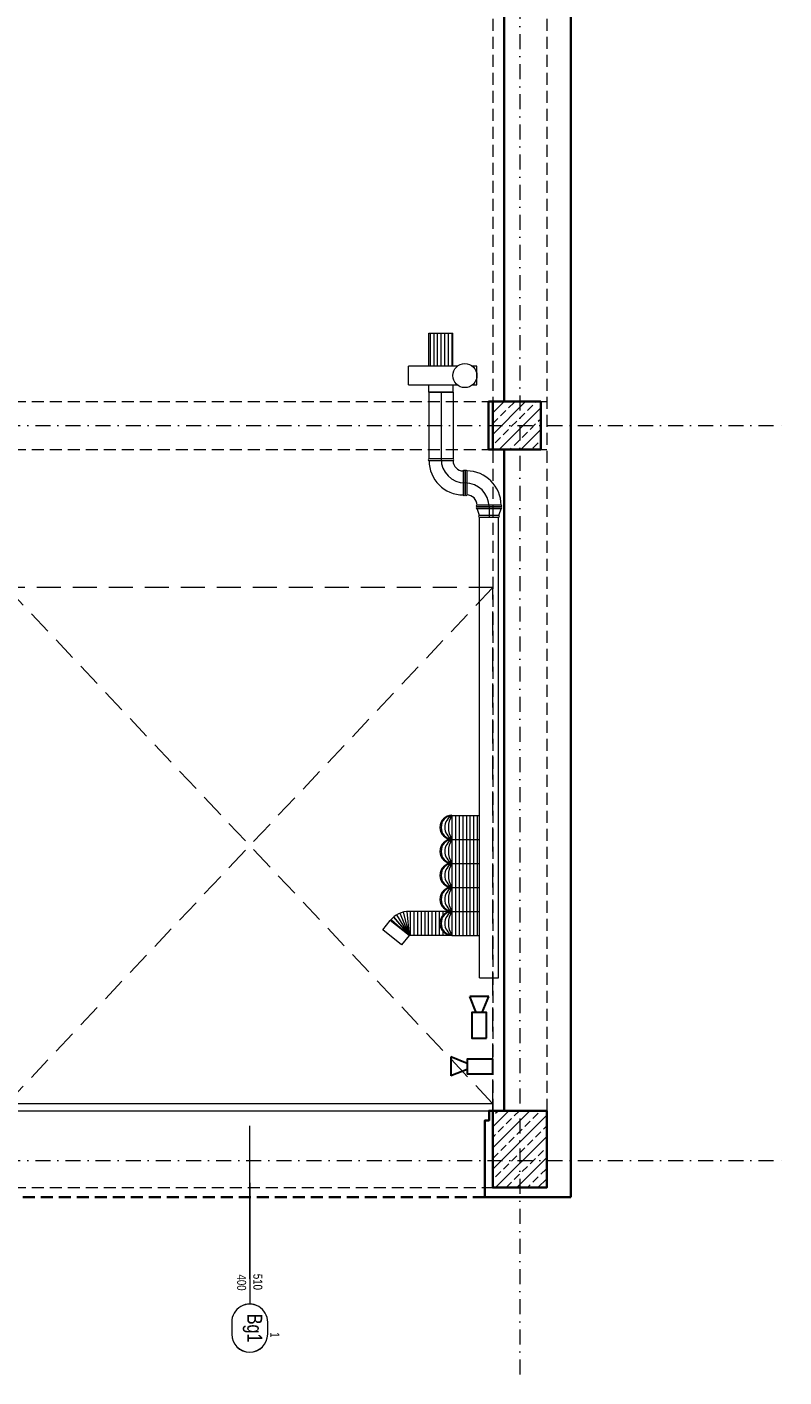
# Model space of a CAD drawing. Header units: millimetres. Extents: x -96593 to 66336, y -23969 to 7139.
# Tile 54 of 256: x -89027 to -88396, y -6846 to -5721. Entities that reach past the tile are written whole.
import ezdxf
from ezdxf.enums import TextEntityAlignment as Align

# ---------------------------------------------------------------- set-up
doc = ezdxf.new("R2010")
doc.units = ezdxf.units.MM
for name, pattern in [('DASHDOT', [1, 0.5, -0.25, 0, -0.25]), ('DASHED', [0.75, 0.5, -0.25]), ('DASHEDX2', [1.5, 1, -0.5])]:
    doc.linetypes.add(name, pattern=pattern)
doc.layers.add('BA_pom', color=6, linetype='Continuous', lineweight=18, plot=False)
for name, color, linetype, lineweight in [('BA_sym', 7, 'Continuous', 18), ('BA_txc', 1, 'Continuous', 18), ('mm_punktwstawienia', 1, 'Continuous', 50), ('mm_wentylacja_bloki', 7, 'Continuous', 18), ('PG_BRAMY', 1, 'DASHEDX2', 18), ('PG_KONSTRUKCJA', 5, 'Continuous', 35), ('PG_OSIE', 1, 'DASHDOT', 18), ('PG_PODCIĄGI', 1, 'DASHED', 18), ('PG_SZRAF', 1, 'Continuous', 18), ('PG_WIDOKOWE_CIENKIE', 1, 'Continuous', 18), ('PG_WYPOSAŻENIE', 1, 'Continuous', 18), ('PG_ŚCIANY_SŁUPY', 4, 'Continuous', 35), ('Wyposażenie', 134, 'Continuous', 18)]:
    doc.layers.add(name, color=color, linetype=linetype, lineweight=lineweight)
doc.styles.add('BIKTS', font='bikromsw.shx', dxfattribs={"width": 0.85})

# ---------------------------------------------------------------- blocks, each defined once
blk = doc.blocks.new('A$C243F7E6F')
at = {"layer": 'PG_SZRAF'}
h = blk.add_hatch(dxfattribs=at)
h.set_pattern_fill('ANSI33', color=256, scale=2)
h.set_pattern_definition([(45, (-6891.598, -2675.306), (-8.980256, 8.980256), []), (45, (-6882.618, -2675.306), (-8.980256, 8.980256), [6.35, -3.175])])
h.paths.add_polyline_path([(0, 0), (40, 0), (40, -40), (0, -40)])
at = {"layer": 'PG_KONSTRUKCJA'}
blk.add_lwpolyline([(0, 0), (40, 0), (40, -40), (0, -40), (0, 0)], dxfattribs=at)
blk = doc.blocks.new('brama')
at = {"layer": 'PG_BRAMY', "color": 253, "linetype": 'Continuous'}
for p, q in [((4191.2, 391.2), (4596.2, 391.2)), ((4191.2, 391.2), (4191.2, 385.2)), ((4191.2, 385.2), (4596.2, 385.2)), ((4596.2, 391.2), (4596.2, 385.2))]:
    blk.add_line(p, q, dxfattribs=at)
at = {"layer": 'PG_BRAMY', "color": 253, "ltscale": 20}
for p, q in [((4191.2, -44.8), (4596.2, 385.2)), ((4191.2, 385.2), (4596.2, -44.8))]:
    blk.add_line(p, q, dxfattribs=at)
blk.add_lwpolyline([(4191.2, 385.2), (4596.2, 385.2), (4596.2, -44.8), (4191.2, -44.8)], close=True, dxfattribs=at)
blk = doc.blocks.new('symdrz')
blk.add_lwpolyline([(-10, -30, -1), (-10, 30), (10, 30, -1), (10, -30)], format="xyb", close=True)
at = {"style": 'BIKTS', "width": 0.8}
blk.add_attdef('SZERDRZ', text='', height=25, dxfattribs=at).set_placement((77.1, 8.8), align=Align.CENTER)
blk.add_attdef('SYMDRZ', text='', height=25, dxfattribs=at).set_placement((0, 0), align=Align.MIDDLE)
blk.add_attdef('WYSDRZ', text='', height=25, dxfattribs=at).set_placement((77.1, -9.5), align=Align.TOP_CENTER)
blk = doc.blocks.new('A$C558C0175')
at = {"layer": 'PG_SZRAF'}
h = blk.add_hatch(dxfattribs=at)
h.set_pattern_fill('ANSI33', color=256, scale=50)
h.set_pattern_definition([(45, (339.872, -19.246), (-8.83883, 8.83883), []), (45, (348.711, -19.246), (-8.83883, 8.83883), [6.25, -3.125])])
h.paths.add_polyline_path([(-45, 64), (0, 64), (0, 0), (-45, 0)])
at = {"layer": 'PG_KONSTRUKCJA'}
blk.add_lwpolyline([(-45, 64), (0, 64), (0, 0), (-45, 0)], close=True, dxfattribs=at)
blk = doc.blocks.new('A$C0fd6651b')
at = {"layer": 'PG_WYPOSAŻENIE', "color": 18, "lineweight": 30, "true_color": 0x000000}
for p, q in [((5.4, 13.5), (0, 0)), ((10.4, 13.5), (15.8, 0)), ((0, 0), (15.8, 0))]:
    blk.add_line(p, q, dxfattribs=at)
blk.add_lwpolyline([(1.8, 34.8), (1.8, 13.5), (14, 13.5), (14, 34.8)], close=True, dxfattribs=at)
blk = doc.blocks.new('A$C0f2c6892')
at = {"layer": 'PG_WIDOKOWE_CIENKIE', "color": 18, "lineweight": 30}
for p, rotation in [((1823.6, -2315.7), 180), ((1792.2, -2366.1), 270)]:
    blk.add_blockref('A$C0fd6651b', p, dxfattribs=dict(at, rotation=rotation))
blk = doc.blocks.new('A$C2E197AD3')
at = {"layer": 'BA_sym', "color": 252}
for p, q in [((2531.3, 396.7), (2531.3, 524.1)), ((2531.3, 476.5), (2531.3, 378)), ((2531.3, 476.5), (2531.3, 375.5))]:
    blk.add_line(p, q, dxfattribs=at)
at = {"layer": 'PG_OSIE', "color": 252, "ltscale": 25}
for points in [[(2756.3, 3165.6), (2756.3, 314.7)], [(696.2, 1107.5), (2976.4, 1107.5)], [(696.2, 495), (2976.4, 495)]]:
    blk.add_lwpolyline(points, dxfattribs=at)
at = {"layer": 'PG_PODCIĄGI', "color": 252, "ltscale": 20}
for points in [[(2733.8, 2946.5), (2733.8, 472.5)], [(2778.8, 2946.5), (2778.8, 472.5)], [(924.8, 1127.5), (2778.8, 1127.5)], [(924.8, 1087.5), (2778.8, 1087.5)], [(924.8, 536.5), (2778.8, 536.5)], [(924.8, 472.5), (2778.8, 472.5)]]:
    blk.add_lwpolyline(points, dxfattribs=at)
at = {"layer": 'PG_ŚCIANY_SŁUPY', "color": 252}
for points in [[(2798.8, 464.5), (2798.8, 2949.5)], [(2743.3, 1687.5), (2743.3, 1127.5), (2730.3, 1127.5), (2730.3, 1087.5), (2743.3, 1087.5), (2743.3, 536.5), (2730.8, 536.5), (2730.8, 528.5), (2727.3, 528.5), (2727.3, 464.5), (2798.8, 464.5)]]:
    blk.add_lwpolyline(points, dxfattribs=at)
at = {"layer": 'PG_ŚCIANY_SŁUPY', "color": 252, "linetype": 'DASHED', "ltscale": 20}
blk.add_lwpolyline([(2727.3, 464.5), (974.3, 464.5)], dxfattribs=at)
at = {"layer": 'Wyposażenie', "color": 252, "lineweight": 15}
for p, q in [((2722.7, 1031.2), (2738.7, 1031.2)), ((2722.7, 647.2), (2722.7, 1031.2)), ((2738.7, 647.2), (2738.7, 1031.2)), ((2699.8, 782.7), (2722.7, 782.7)), ((2699.8, 782.7), (2699.8, 682.7)), ((2702.8, 782.7), (2702.8, 682.7)), ((2705.8, 782.7), (2705.8, 682.7)), ((2708.8, 782.7), (2708.8, 682.7)), ((2711.8, 782.7), (2711.8, 682.7)), ((2714.8, 782.7), (2714.8, 682.7)), ((2717.8, 782.7), (2717.8, 682.7)), ((2720.8, 782.7), (2720.8, 682.7)), ((2699.8, 762.7), (2722.7, 762.7)), ((2699.8, 742.7), (2722.7, 742.7)), ((2699.8, 722.7), (2722.7, 722.7)), ((2651.2, 698), (2664.1, 682.7)), ((2653.6, 699.7), (2664.1, 682.7)), ((2656.3, 701.1), (2664.1, 682.7)), ((2659.2, 702.1), (2664.1, 682.7)), ((2662.1, 702.6), (2664.1, 682.7)), ((2699.8, 702.7), (2664.1, 702.7)), ((2665.1, 702.7), (2665.1, 682.7)), ((2668.1, 702.7), (2668.1, 682.7)), ((2671.1, 702.7), (2671.1, 682.7)), ((2674.1, 702.7), (2674.1, 682.7)), ((2677.1, 702.7), (2677.1, 682.7)), ((2680.1, 702.7), (2680.1, 682.7)), ((2683.1, 702.7), (2683.1, 682.7)), ((2686.1, 702.7), (2686.1, 682.7)), ((2686.1, 702.7), (2686.1, 682.7)), ((2689.1, 702.7), (2689.1, 682.7)), ((2692.1, 702.7), (2692.1, 699.1)), ((2695.1, 702.7), (2695.1, 701.5)), ((2699.8, 702.7), (2722.7, 702.7)), ((2642.2, 687.2), (2648.4, 695.1)), ((2657.9, 674.8), (2642.2, 687.2)), ((2664.1, 682.7), (2648.4, 695.1)), ((2649.1, 695.9), (2664.1, 682.7)), ((2692.1, 686.3), (2692.1, 682.7)), ((2664.1, 682.7), (2657.9, 674.8)), ((2699.8, 682.7), (2664.1, 682.7)), ((2695.1, 683.9), (2695.1, 682.7)), ((2699.8, 682.7), (2722.7, 682.7)), ((2722.7, 647.2), (2738.7, 647.2))]:
    blk.add_line(p, q, dxfattribs=at)
for centre, radius, start, end in [((2699.8, 772.7), 10, 90, 270), ((2700.9, 772.7), 10.1, 96.0256, 263.9744), ((2705.1, 772.7), 11.3, 118.0725, 241.9275), ((2715, 772.7), 18.2, 146.6015, 213.3985), ((2699.8, 752.7), 10, 90, 270), ((2700.9, 752.7), 10.1, 96.0256, 263.9744), ((2705.1, 752.7), 11.3, 118.0725, 241.9275), ((2715, 752.7), 18.2, 146.6015, 213.3985), ((2699.8, 732.7), 10, 90, 270), ((2700.9, 732.7), 10.1, 96.0256, 263.9744), ((2705.1, 732.7), 11.3, 118.0725, 241.9275), ((2715, 732.7), 18.2, 146.6015, 213.3985), ((2699.8, 712.7), 10, 90, 270), ((2700.9, 712.7), 10.1, 96.0256, 263.9744), ((2705.1, 712.7), 11.3, 118.0725, 241.9275), ((2715, 712.7), 18.2, 146.6015, 213.3985), ((2664.1, 682.7), 20, 90, 141.8389), ((2699.8, 692.7), 10, 90, 270), ((2700.9, 692.7), 10.1, 96.0256, 263.9744), ((2705.1, 692.7), 11.3, 118.0725, 241.9275), ((2715, 692.7), 18.2, 146.6015, 213.3985)]:
    blk.add_arc(centre, radius, start, end, dxfattribs=at)
at = {"layer": 'BA_sym', "color": 252}
ref = blk.add_blockref('symdrz', (2531.3, 355.5), dxfattribs=dict(at, xscale=-0.5000000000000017, yscale=0.5000000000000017, zscale=0.5000000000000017, rotation=89.99999527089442))
ref.add_attrib('Symdrz', 'Bg1', dxfattribs={"height": 12.5, "rotation": 270, "style": 'BIKTS', "width": 0.8}).set_placement((2535.5, 355.5), align=Align.MIDDLE_CENTER)
ref.add_attrib('Szerdrz', '400', dxfattribs={"layer": 'BA_txc', "color": 7, "height": 7.5, "rotation": 270, "style": 'BIKTS', "width": 0.8}).set_placement((2524.6, 393.4), align=Align.MIDDLE_CENTER)
ref.add_attrib('Wysdrz', '510', dxfattribs={"layer": 'BA_txc', "color": 7, "height": 7.5, "rotation": 270, "style": 'BIKTS', "width": 0.8}).set_placement((2538.1, 394), align=Align.MIDDLE_CENTER)
ref.add_attrib('Sztuk', '1', (2548.6, 352), dxfattribs={"layer": 'BA_pom', "height": 7.5, "rotation": 270, "style": 'BIKTS', "width": 0.8})
at = {"layer": 'PG_KONSTRUKCJA', "color": 252}
for name, p in [('A$C243F7E6F', (2733.8, 1127.5)), ('A$C558C0175', (2778.8, 472.5))]:
    blk.add_blockref(name, p, dxfattribs=at)
at = {"layer": 'PG_KONSTRUKCJA', "color": 252, "xscale": -1, "rotation": 180}
blk.add_blockref('brama', (-1862.3, 927.7), dxfattribs=at)
at = {"layer": 'PG_WIDOKOWE_CIENKIE', "color": 252, "lineweight": 30}
blk.add_blockref('A$C0f2c6892', (906.8, 2947.5), dxfattribs=at)
blk = doc.blocks.new('went odciąg')
at = {"layer": 'mm_wentylacja_bloki'}
for p, q in [((3341.3, -129.5), (3325.8, -129.5)), ((3325.8, -129.5), (3325.8, -133.1)), ((3341.3, -133.1), (3341.3, -129.5)), ((3325.8, -145.8), (3325.8, -186.5)), ((3341.3, -186.5), (3341.3, -145.8)), ((3325.8, -149.5), (3298.3, -149.5)), ((3298.3, -169.5), (3298.3, -149.5)), ((3298.3, -150.5), (3325.8, -150.5)), ((3298.3, -153.5), (3325.8, -153.5)), ((3298.3, -156.5), (3325.8, -156.5)), ((3341.3, -149.5), (3347.3, -149.5)), ((3347.3, -149.5), (3347.3, -169.5)), ((3298.3, -159.5), (3325.8, -159.5)), ((3298.3, -162.5), (3325.8, -162.5)), ((3298.3, -165.5), (3325.8, -165.5)), ((3298.3, -168.5), (3325.8, -168.5)), ((3325.8, -169.5), (3298.3, -169.5)), ((3347.3, -169.5), (3341.3, -169.5)), ((3341.3, -186.5), (3325.8, -186.5))]:
    blk.add_line(p, q, dxfattribs=at)
blk.add_circle((3333.6, -139.5), 10, dxfattribs=at)
blk = doc.blocks.new('przyłącze spalin')
at = {"layer": 'mm_wentylacja_bloki'}
for p, q in [((6939.5, -1249.4), (6939.5, -1305.1)), ((6971.5, -1352.2), (6969.5, -1346.5)), ((6979.5, -1345.1), (6979.5, -1353.6)), ((6989.5, -1346.5), (6987.5, -1352.2))]:
    blk.add_line(p, q, dxfattribs=at)
blk.add_lwpolyline([(6929.5, -1249.4), (6949.5, -1249.4), (6949.5, -1305.1), (6929.5, -1305.1)], close=True, dxfattribs=at)
for points in [[(6949.5, -1305.1), (6929.5, -1305.1, 1), (6929.5, -1306.5), (6949.5, -1306.5, 1)], [(6959.5, -1315.1), (6959.5, -1335.1, -1), (6958.1, -1335.1), (6958.1, -1315.1, -1)], [(6959.5, -1335.1), (6959.5, -1315.1, -1), (6960.9, -1315.1), (6960.9, -1335.1, -1)], [(6969.5, -1345.1), (6989.5, -1345.1, 1), (6989.5, -1343.7), (6969.5, -1343.7, 1)], [(6989.5, -1345.1), (6969.5, -1345.1, 1), (6969.5, -1346.5), (6989.5, -1346.5, 1)], [(6971.5, -1353.6), (6987.5, -1353.6, 1), (6987.5, -1352.2), (6971.5, -1352.2, 1)]]:
    blk.add_lwpolyline(points, format="xyb", close=True, dxfattribs=at)
for centre, radius, start, end in [((6958.1, -1306.5), 28.6, 180, 270), ((6959.5, -1305.1), 20, 180, 270), ((6958.1, -1306.5), 8.6, 180, 270), ((6960.9, -1343.7), 28.6, 0, 90), ((6959.5, -1345.1), 20, 0, 90), ((6960.9, -1343.7), 8.6, 0, 90)]:
    blk.add_arc(centre, radius, start, end, dxfattribs=at)
for p in [(6939.5, -1305.1), (6939.5, -1305.1), (6959.5, -1325.1), (6959.5, -1325.1)]:
    blk.add_point(p, dxfattribs=at)

msp = doc.modelspace()

# ---------------------------------------------------------------- linework, layer by layer
at = {"layer": 'BA_sym', "color": 252}
for p, q in [((-88841.1, -6764.1), (-88841.1, -6636.6)), ((-88841.1, -6684.2), (-88841.1, -6782.7)), ((-88841.1, -6684.2), (-88841.1, -6785.3))]:
    msp.add_line(p, q, dxfattribs=at)
at = {"layer": 'mm_wentylacja_bloki'}
for p, q in [((-88649.7, -6129.5), (-88633.7, -6129.5)), ((-88649.7, -6513.5), (-88649.7, -6129.5)), ((-88633.7, -6513.5), (-88633.7, -6129.5)), ((-88672.6, -6378), (-88649.7, -6378)), ((-88672.6, -6378), (-88672.6, -6478)), ((-88669.6, -6378), (-88669.6, -6478)), ((-88666.6, -6378), (-88666.6, -6478)), ((-88663.6, -6378), (-88663.6, -6478)), ((-88660.6, -6378), (-88660.6, -6478)), ((-88657.6, -6378), (-88657.6, -6478)), ((-88654.6, -6378), (-88654.6, -6478)), ((-88651.6, -6378), (-88651.6, -6478)), ((-88672.6, -6398), (-88649.7, -6398)), ((-88672.6, -6418), (-88649.7, -6418)), ((-88672.6, -6438), (-88649.7, -6438)), ((-88730.2, -6473.5), (-88724, -6465.7)), ((-88708.3, -6478), (-88724, -6465.7)), ((-88723.3, -6464.9), (-88708.3, -6478)), ((-88721.2, -6462.8), (-88708.3, -6478)), ((-88718.8, -6461), (-88708.3, -6478)), ((-88716.1, -6459.6), (-88708.3, -6478)), ((-88713.3, -6458.7), (-88708.3, -6478)), ((-88710.3, -6458.1), (-88708.3, -6478)), ((-88672.6, -6458), (-88708.3, -6458)), ((-88707.3, -6458), (-88707.3, -6478)), ((-88704.3, -6458), (-88704.3, -6478)), ((-88701.3, -6458), (-88701.3, -6478)), ((-88698.3, -6458), (-88698.3, -6478)), ((-88695.3, -6458), (-88695.3, -6478)), ((-88692.3, -6458), (-88692.3, -6478)), ((-88689.3, -6458), (-88689.3, -6478)), ((-88686.3, -6458), (-88686.3, -6478)), ((-88686.3, -6458), (-88686.3, -6478)), ((-88683.3, -6458), (-88683.3, -6478)), ((-88680.3, -6458), (-88680.3, -6461.7)), ((-88677.3, -6458), (-88677.3, -6459.2)), ((-88672.6, -6458), (-88649.7, -6458)), ((-88714.5, -6485.9), (-88730.2, -6473.5)), ((-88708.3, -6478), (-88714.5, -6485.9)), ((-88672.6, -6478), (-88708.3, -6478)), ((-88680.3, -6474.4), (-88680.3, -6478)), ((-88677.3, -6476.9), (-88677.3, -6478)), ((-88672.6, -6478), (-88649.7, -6478)), ((-88649.7, -6513.5), (-88633.7, -6513.5))]:
    msp.add_line(p, q, dxfattribs=at)
for centre, radius, start, end in [((-88672.6, -6388), 10, 90, 270), ((-88671.5, -6388), 10.1, 96.0256, 263.9744), ((-88667.3, -6388), 11.3, 118.0725, 241.9275), ((-88657.4, -6388), 18.2, 146.6015, 213.3985), ((-88672.6, -6408), 10, 90, 270), ((-88671.5, -6408), 10.1, 96.0256, 263.9744), ((-88667.3, -6408), 11.3, 118.0725, 241.9275), ((-88657.4, -6408), 18.2, 146.6015, 213.3985), ((-88672.6, -6428), 10, 90, 270), ((-88671.5, -6428), 10.1, 96.0256, 263.9744), ((-88667.3, -6428), 11.3, 118.0725, 241.9275), ((-88657.4, -6428), 18.2, 146.6015, 213.3985), ((-88672.6, -6448), 10, 90, 270), ((-88671.5, -6448), 10.1, 96.0256, 263.9744), ((-88667.3, -6448), 11.3, 118.0725, 241.9275), ((-88657.4, -6448), 18.2, 146.6015, 213.3985), ((-88708.3, -6478), 20, 90, 141.8389), ((-88672.6, -6468), 10, 90, 270), ((-88671.5, -6468), 10.1, 96.0256, 263.9744), ((-88667.3, -6468), 11.3, 118.0725, 241.9275), ((-88657.4, -6468), 18.2, 146.6015, 213.3985)]:
    msp.add_arc(centre, radius, start, end, dxfattribs=at)

# ---------------------------------------------------------------- block references
at = {"layer": 'BA_sym', "color": 252}
ref = msp.add_blockref('symdrz', (-88841.1, -6805.3), dxfattribs=dict(at, xscale=-0.5000000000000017, yscale=0.5000000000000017, zscale=0.5000000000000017, rotation=89.99999527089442))
ref.add_attrib('Symdrz', 'Bg1', dxfattribs={"height": 12.5, "rotation": 270, "style": 'BIKTS', "width": 0.8}).set_placement((-88836.9, -6805.3), align=Align.MIDDLE_CENTER)
ref.add_attrib('Szerdrz', '400', dxfattribs={"layer": 'BA_txc', "color": 7, "height": 7.5, "rotation": 270, "style": 'BIKTS', "width": 0.8}).set_placement((-88847.8, -6767.3), align=Align.MIDDLE_CENTER)
ref.add_attrib('Wysdrz', '510', dxfattribs={"layer": 'BA_txc', "color": 7, "height": 7.5, "rotation": 270, "style": 'BIKTS', "width": 0.8}).set_placement((-88834.3, -6766.8), align=Align.MIDDLE_CENTER)
ref.add_attrib('Sztuk', '1', (-88823.8, -6808.7), dxfattribs={"layer": 'BA_pom', "height": 7.5, "rotation": 270, "style": 'BIKTS', "width": 0.8})
at = {"layer": 'mm_punktwstawienia', "lineweight": 60}
msp.add_blockref('A$C2E197AD3', (-91372.4, -7160.7), dxfattribs=at)
at = {"layer": 'mm_wentylacja_bloki', "rotation": 270}
msp.add_blockref('went odciąg', (-88522.3, -2678), dxfattribs=at)
at = {"layer": 'mm_wentylacja_bloki'}
msp.add_blockref('przyłącze spalin', (-95621.2, -4775.9), dxfattribs=at)

doc.saveas('drawing.dxf')
